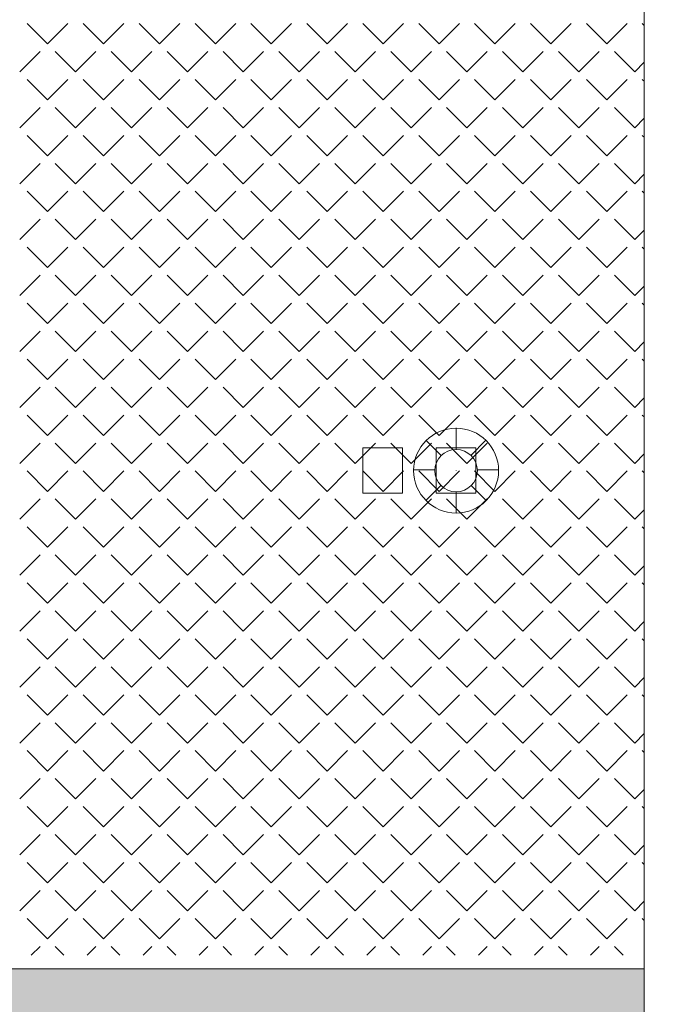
# Model space of a CAD drawing. Header units: millimetres. Extents: x -23540 to 53212, y -37964 to 41185.
# Tile 99 of 203: x -1790 to -1561, y -31238 to -30891. Entities that reach past the tile are written whole.
import ezdxf

# ---------------------------------------------------------------- set-up
doc = ezdxf.new("R2010")
doc.units = ezdxf.units.MM
doc.layers.get('0').update_dxf_attribs({"lineweight": 18})
for name, color, linetype, lineweight in [('PG_WIDOKOWE_CIENKIE', 1, 'Continuous', 18), ('PG_ŚCIANY_DZIAŁOWE', 3, 'Continuous', 18), ('PG_ŚCIANY_SŁUPY', 4, 'Continuous', 18)]:
    doc.layers.add(name, color=color, linetype=linetype, lineweight=lineweight)

msp = doc.modelspace()

# ---------------------------------------------------------------- hatches: boundary and pattern name
at = {"layer": 'PG_ŚCIANY_DZIAŁOWE', "true_color": 0x636466, "transparency": 33554610}
h = msp.add_hatch(color=251, dxfattribs=at)
h.dxf.hatch_style = 1
h.paths.add_polyline_path([(-2230.66, -30291.59), (-2225.66, -30291.59), (-2225.66, -30297.09), (-2230.66, -30297.09)])
h.paths.add_polyline_path([(-2237.41, -30196.09), (-2213.91, -30196.09), (-2213.91, -29863.09), (-2173.91, -29863.09), (-2173.91, -29849.09), (-2133.41, -29849.09), (-2133.41, -29791.84), (-2186.41, -29791.84), (-2186.41, -29662.84), (-2237.41, -29662.84)])
h.paths.add_polyline_path([(-2213.91, -30297.09), (-2225.66, -30297.09), (-2225.66, -30291.59), (-2230.66, -30291.59), (-2230.66, -30297.09), (-2237.41, -30297.09), (-2237.41, -31250.84), (-2042.28, -31250.84), (-2042.28, -31290.59), (-2022.41, -31290.59), (-2022.41, -31473.84), (-1737.41, -31473.84), (-1737.41, -31458.84), (-2007.41, -31458.84), (-2007.41, -31250.84), (-1619.41, -31250.84), (-1619.41, -31473.84), (-1580.41, -31473.84), (-1580.41, -31476.84), (-1450.35, -31476.84), (-1411.41, -31476.84), (-1374.48, -31446.84), (-1568.91, -31446.84), (-1568.91, -31225.84), (-2213.91, -31225.84), (-2213.91, -30665.09), (-2032.41, -30665.09), (-2032.41, -30643.59), (-2213.91, -30643.59), (-2213.91, -30461.09), (-2198.91, -30461.09), (-2198.91, -30418.59), (-2213.91, -30418.59)])

# ---------------------------------------------------------------- linework, layer by layer
at = {"color": 251, "true_color": 0x636466}
msp.add_line((-1568.91, -31446.84), (-1568.91, -30291.47), dxfattribs=at)
at = {"color": 251, "linetype": 'Continuous', "lineweight": 20, "true_color": 0x636466}
for p, q in [((-1779.75, -30899.1), (-1786.93, -30891.92)), ((-1779.75, -30899.1), (-1772.56, -30891.92)), ((-1759.99, -30899.1), (-1767.18, -30891.92)), ((-1759.99, -30899.1), (-1752.81, -30891.92)), ((-1740.23, -30899.1), (-1747.42, -30891.92)), ((-1740.23, -30899.1), (-1733.05, -30891.92)), ((-1720.48, -30899.1), (-1727.66, -30891.92)), ((-1720.48, -30899.1), (-1713.29, -30891.92)), ((-1700.72, -30899.1), (-1707.91, -30891.92)), ((-1700.72, -30899.1), (-1693.54, -30891.92)), ((-1680.97, -30899.1), (-1688.15, -30891.92)), ((-1680.97, -30899.1), (-1673.78, -30891.92)), ((-1661.21, -30899.1), (-1668.39, -30891.92)), ((-1661.21, -30899.1), (-1654.02, -30891.92)), ((-1641.45, -30899.1), (-1648.64, -30891.92)), ((-1641.45, -30899.1), (-1634.27, -30891.92)), ((-1621.7, -30899.1), (-1628.88, -30891.92)), ((-1621.7, -30899.1), (-1614.51, -30891.92)), ((-1601.94, -30899.1), (-1609.12, -30891.92)), ((-1601.94, -30899.1), (-1594.75, -30891.92)), ((-1582.18, -30899.1), (-1589.37, -30891.92)), ((-1582.18, -30899.1), (-1575, -30891.92)), ((-1568.95, -30892.58), (-1569.61, -30891.92)), ((-1789.63, -30908.98), (-1782.44, -30901.8)), ((-1769.87, -30908.98), (-1777.05, -30901.8)), ((-1769.87, -30908.98), (-1762.69, -30901.8)), ((-1750.11, -30908.98), (-1757.3, -30901.8)), ((-1750.11, -30908.98), (-1742.93, -30901.8)), ((-1730.36, -30908.98), (-1737.54, -30901.8)), ((-1730.36, -30908.98), (-1723.17, -30901.8)), ((-1710.6, -30908.98), (-1717.78, -30901.8)), ((-1710.6, -30908.98), (-1703.42, -30901.8)), ((-1690.84, -30908.98), (-1698.03, -30901.8)), ((-1690.84, -30908.98), (-1683.66, -30901.8)), ((-1671.09, -30908.98), (-1678.27, -30901.8)), ((-1671.09, -30908.98), (-1663.9, -30901.8)), ((-1651.33, -30908.98), (-1658.51, -30901.8)), ((-1651.33, -30908.98), (-1644.15, -30901.8)), ((-1631.57, -30908.98), (-1638.76, -30901.8)), ((-1631.57, -30908.98), (-1624.39, -30901.8)), ((-1611.82, -30908.98), (-1619, -30901.8)), ((-1611.82, -30908.98), (-1604.63, -30901.8)), ((-1592.06, -30908.98), (-1599.24, -30901.8)), ((-1592.06, -30908.98), (-1584.88, -30901.8)), ((-1572.3, -30908.98), (-1579.49, -30901.8)), ((-1572.3, -30908.98), (-1568.95, -30905.62)), ((-1779.75, -30918.86), (-1786.93, -30911.68)), ((-1779.75, -30918.86), (-1772.56, -30911.68)), ((-1759.99, -30918.86), (-1767.18, -30911.68)), ((-1759.99, -30918.86), (-1752.81, -30911.68)), ((-1740.23, -30918.86), (-1747.42, -30911.68)), ((-1740.23, -30918.86), (-1733.05, -30911.68)), ((-1720.48, -30918.86), (-1727.66, -30911.68)), ((-1720.48, -30918.86), (-1713.29, -30911.68)), ((-1700.72, -30918.86), (-1707.91, -30911.68)), ((-1700.72, -30918.86), (-1693.54, -30911.68)), ((-1680.97, -30918.86), (-1688.15, -30911.68)), ((-1680.97, -30918.86), (-1673.78, -30911.68)), ((-1661.21, -30918.86), (-1668.39, -30911.68)), ((-1661.21, -30918.86), (-1654.02, -30911.68)), ((-1641.45, -30918.86), (-1648.64, -30911.68)), ((-1641.45, -30918.86), (-1634.27, -30911.68)), ((-1621.7, -30918.86), (-1628.88, -30911.68)), ((-1621.7, -30918.86), (-1614.51, -30911.68)), ((-1601.94, -30918.86), (-1609.12, -30911.68)), ((-1601.94, -30918.86), (-1594.75, -30911.68)), ((-1582.18, -30918.86), (-1589.37, -30911.68)), ((-1582.18, -30918.86), (-1575, -30911.68)), ((-1568.95, -30912.34), (-1569.61, -30911.68)), ((-1789.63, -30928.74), (-1782.44, -30921.55)), ((-1769.87, -30928.74), (-1777.05, -30921.55)), ((-1769.87, -30928.74), (-1762.69, -30921.55)), ((-1750.11, -30928.74), (-1757.3, -30921.55)), ((-1750.11, -30928.74), (-1742.93, -30921.55)), ((-1730.36, -30928.74), (-1737.54, -30921.55)), ((-1730.36, -30928.74), (-1723.17, -30921.55)), ((-1710.6, -30928.74), (-1717.78, -30921.55)), ((-1710.6, -30928.74), (-1703.42, -30921.55)), ((-1690.84, -30928.74), (-1698.03, -30921.55)), ((-1690.84, -30928.74), (-1683.66, -30921.55)), ((-1671.09, -30928.74), (-1678.27, -30921.55)), ((-1671.09, -30928.74), (-1663.9, -30921.55)), ((-1651.33, -30928.74), (-1658.51, -30921.55)), ((-1651.33, -30928.74), (-1644.15, -30921.55)), ((-1631.57, -30928.74), (-1638.76, -30921.55)), ((-1631.57, -30928.74), (-1624.39, -30921.55)), ((-1611.82, -30928.74), (-1619, -30921.55)), ((-1611.82, -30928.74), (-1604.63, -30921.55)), ((-1592.06, -30928.74), (-1599.24, -30921.55)), ((-1592.06, -30928.74), (-1584.88, -30921.55)), ((-1572.3, -30928.74), (-1579.49, -30921.55)), ((-1572.3, -30928.74), (-1568.94, -30925.38)), ((-1779.75, -30938.62), (-1786.93, -30931.43)), ((-1779.75, -30938.62), (-1772.56, -30931.43)), ((-1759.99, -30938.62), (-1767.18, -30931.43)), ((-1759.99, -30938.62), (-1752.81, -30931.43)), ((-1740.23, -30938.62), (-1747.42, -30931.43)), ((-1740.23, -30938.62), (-1733.05, -30931.43)), ((-1720.48, -30938.62), (-1727.66, -30931.43)), ((-1720.48, -30938.62), (-1713.29, -30931.43)), ((-1700.72, -30938.62), (-1707.91, -30931.43)), ((-1700.72, -30938.62), (-1693.54, -30931.43)), ((-1680.97, -30938.62), (-1688.15, -30931.43)), ((-1680.97, -30938.62), (-1673.78, -30931.43)), ((-1661.21, -30938.62), (-1668.39, -30931.43)), ((-1661.21, -30938.62), (-1654.02, -30931.43)), ((-1641.45, -30938.62), (-1648.64, -30931.43)), ((-1641.45, -30938.62), (-1634.27, -30931.43)), ((-1621.7, -30938.62), (-1628.88, -30931.43)), ((-1621.7, -30938.62), (-1614.51, -30931.43)), ((-1601.94, -30938.62), (-1609.12, -30931.43)), ((-1601.94, -30938.62), (-1594.75, -30931.43)), ((-1582.18, -30938.62), (-1589.37, -30931.43)), ((-1582.18, -30938.62), (-1575, -30931.43)), ((-1568.94, -30932.1), (-1569.61, -30931.43)), ((-1789.63, -30948.49), (-1782.44, -30941.31)), ((-1769.87, -30948.49), (-1777.05, -30941.31)), ((-1769.87, -30948.49), (-1762.69, -30941.31)), ((-1750.11, -30948.49), (-1757.3, -30941.31)), ((-1750.11, -30948.49), (-1742.93, -30941.31)), ((-1730.36, -30948.49), (-1737.54, -30941.31)), ((-1730.36, -30948.49), (-1723.17, -30941.31)), ((-1710.6, -30948.49), (-1717.78, -30941.31)), ((-1710.6, -30948.49), (-1703.42, -30941.31)), ((-1690.84, -30948.49), (-1698.03, -30941.31)), ((-1690.84, -30948.49), (-1683.66, -30941.31)), ((-1671.09, -30948.49), (-1678.27, -30941.31)), ((-1671.09, -30948.49), (-1663.9, -30941.31)), ((-1651.33, -30948.49), (-1658.51, -30941.31)), ((-1651.33, -30948.49), (-1644.15, -30941.31)), ((-1631.57, -30948.49), (-1638.76, -30941.31)), ((-1631.57, -30948.49), (-1624.39, -30941.31)), ((-1611.82, -30948.49), (-1619, -30941.31)), ((-1611.82, -30948.49), (-1604.63, -30941.31)), ((-1592.06, -30948.49), (-1599.24, -30941.31)), ((-1592.06, -30948.49), (-1584.88, -30941.31)), ((-1572.3, -30948.49), (-1579.49, -30941.31)), ((-1572.3, -30948.49), (-1568.94, -30945.13)), ((-1779.75, -30958.37), (-1786.93, -30951.19)), ((-1779.75, -30958.37), (-1772.56, -30951.19)), ((-1759.99, -30958.37), (-1767.18, -30951.19)), ((-1759.99, -30958.37), (-1752.81, -30951.19)), ((-1740.23, -30958.37), (-1747.42, -30951.19)), ((-1740.23, -30958.37), (-1733.05, -30951.19)), ((-1720.48, -30958.37), (-1727.66, -30951.19)), ((-1720.48, -30958.37), (-1713.29, -30951.19)), ((-1700.72, -30958.37), (-1707.91, -30951.19)), ((-1700.72, -30958.37), (-1693.54, -30951.19)), ((-1680.97, -30958.37), (-1688.15, -30951.19)), ((-1680.97, -30958.37), (-1673.78, -30951.19)), ((-1661.21, -30958.37), (-1668.39, -30951.19)), ((-1661.21, -30958.37), (-1654.02, -30951.19)), ((-1641.45, -30958.37), (-1648.64, -30951.19)), ((-1641.45, -30958.37), (-1634.27, -30951.19)), ((-1621.7, -30958.37), (-1628.88, -30951.19)), ((-1621.7, -30958.37), (-1614.51, -30951.19)), ((-1601.94, -30958.37), (-1609.12, -30951.19)), ((-1601.94, -30958.37), (-1594.75, -30951.19)), ((-1582.18, -30958.37), (-1589.37, -30951.19)), ((-1582.18, -30958.37), (-1575, -30951.19)), ((-1568.94, -30951.86), (-1569.61, -30951.19)), ((-1789.63, -30968.25), (-1782.44, -30961.07)), ((-1769.87, -30968.25), (-1777.05, -30961.07)), ((-1769.87, -30968.25), (-1762.69, -30961.07)), ((-1750.11, -30968.25), (-1757.3, -30961.07)), ((-1750.11, -30968.25), (-1742.93, -30961.07)), ((-1730.36, -30968.25), (-1737.54, -30961.07)), ((-1730.36, -30968.25), (-1723.17, -30961.07)), ((-1710.6, -30968.25), (-1717.78, -30961.07)), ((-1710.6, -30968.25), (-1703.42, -30961.07)), ((-1690.84, -30968.25), (-1698.03, -30961.07)), ((-1690.84, -30968.25), (-1683.66, -30961.07)), ((-1671.09, -30968.25), (-1678.27, -30961.07)), ((-1671.09, -30968.25), (-1663.9, -30961.07)), ((-1651.33, -30968.25), (-1658.51, -30961.07)), ((-1651.33, -30968.25), (-1644.15, -30961.07)), ((-1631.57, -30968.25), (-1638.76, -30961.07)), ((-1631.57, -30968.25), (-1624.39, -30961.07)), ((-1611.82, -30968.25), (-1619, -30961.07)), ((-1611.82, -30968.25), (-1604.63, -30961.07)), ((-1592.06, -30968.25), (-1599.24, -30961.07)), ((-1592.06, -30968.25), (-1584.88, -30961.07)), ((-1572.3, -30968.25), (-1579.49, -30961.07)), ((-1572.3, -30968.25), (-1568.94, -30964.89)), ((-1779.75, -30978.13), (-1786.93, -30970.94)), ((-1779.75, -30978.13), (-1772.56, -30970.94)), ((-1759.99, -30978.13), (-1767.18, -30970.94)), ((-1759.99, -30978.13), (-1752.81, -30970.94)), ((-1740.23, -30978.13), (-1747.42, -30970.94)), ((-1740.23, -30978.13), (-1733.05, -30970.94)), ((-1720.48, -30978.13), (-1727.66, -30970.94)), ((-1720.48, -30978.13), (-1713.29, -30970.94)), ((-1700.72, -30978.13), (-1707.91, -30970.94)), ((-1700.72, -30978.13), (-1693.54, -30970.94)), ((-1680.97, -30978.13), (-1688.15, -30970.94)), ((-1680.97, -30978.13), (-1673.78, -30970.94)), ((-1661.21, -30978.13), (-1668.39, -30970.94)), ((-1661.21, -30978.13), (-1654.02, -30970.94)), ((-1641.45, -30978.13), (-1648.64, -30970.94)), ((-1641.45, -30978.13), (-1634.27, -30970.94)), ((-1621.7, -30978.13), (-1628.88, -30970.94)), ((-1621.7, -30978.13), (-1614.51, -30970.94)), ((-1601.94, -30978.13), (-1609.12, -30970.94)), ((-1601.94, -30978.13), (-1594.75, -30970.94)), ((-1582.18, -30978.13), (-1589.37, -30970.94)), ((-1582.18, -30978.13), (-1575, -30970.94)), ((-1568.94, -30971.62), (-1569.61, -30970.94)), ((-1789.63, -30988.01), (-1782.44, -30980.82)), ((-1769.87, -30988.01), (-1777.05, -30980.82)), ((-1769.87, -30988.01), (-1762.69, -30980.82)), ((-1750.11, -30988.01), (-1757.3, -30980.82)), ((-1750.11, -30988.01), (-1742.93, -30980.82)), ((-1730.36, -30988.01), (-1737.54, -30980.82)), ((-1730.36, -30988.01), (-1723.17, -30980.82)), ((-1710.6, -30988.01), (-1717.78, -30980.82)), ((-1710.6, -30988.01), (-1703.42, -30980.82)), ((-1690.84, -30988.01), (-1698.03, -30980.82)), ((-1690.84, -30988.01), (-1683.66, -30980.82)), ((-1671.09, -30988.01), (-1678.27, -30980.82)), ((-1671.09, -30988.01), (-1663.9, -30980.82)), ((-1651.33, -30988.01), (-1658.51, -30980.82)), ((-1651.33, -30988.01), (-1644.15, -30980.82)), ((-1631.57, -30988.01), (-1638.76, -30980.82)), ((-1631.57, -30988.01), (-1624.39, -30980.82)), ((-1611.82, -30988.01), (-1619, -30980.82)), ((-1611.82, -30988.01), (-1604.63, -30980.82)), ((-1592.06, -30988.01), (-1599.24, -30980.82)), ((-1592.06, -30988.01), (-1584.88, -30980.82)), ((-1572.3, -30988.01), (-1579.49, -30980.82)), ((-1572.3, -30988.01), (-1568.94, -30984.64)), ((-1779.75, -30997.89), (-1786.93, -30990.7)), ((-1779.75, -30997.89), (-1772.56, -30990.7)), ((-1759.99, -30997.89), (-1767.18, -30990.7)), ((-1759.99, -30997.89), (-1752.81, -30990.7)), ((-1740.23, -30997.89), (-1747.42, -30990.7)), ((-1740.23, -30997.89), (-1733.05, -30990.7)), ((-1720.48, -30997.89), (-1727.66, -30990.7)), ((-1720.48, -30997.89), (-1713.29, -30990.7)), ((-1700.72, -30997.89), (-1707.91, -30990.7)), ((-1700.72, -30997.89), (-1693.54, -30990.7)), ((-1680.97, -30997.89), (-1688.15, -30990.7)), ((-1680.97, -30997.89), (-1673.78, -30990.7)), ((-1661.21, -30997.89), (-1668.39, -30990.7)), ((-1661.21, -30997.89), (-1654.02, -30990.7)), ((-1641.45, -30997.89), (-1648.64, -30990.7)), ((-1641.45, -30997.89), (-1634.27, -30990.7)), ((-1621.7, -30997.89), (-1628.88, -30990.7)), ((-1621.7, -30997.89), (-1614.51, -30990.7)), ((-1601.94, -30997.89), (-1609.12, -30990.7)), ((-1601.94, -30997.89), (-1594.75, -30990.7)), ((-1582.18, -30997.89), (-1589.37, -30990.7)), ((-1582.18, -30997.89), (-1575, -30990.7)), ((-1568.94, -30991.38), (-1569.61, -30990.7)), ((-1789.63, -31007.76), (-1782.44, -31000.58)), ((-1769.87, -31007.76), (-1777.05, -31000.58)), ((-1769.87, -31007.76), (-1762.69, -31000.58)), ((-1750.11, -31007.76), (-1757.3, -31000.58)), ((-1750.11, -31007.76), (-1742.93, -31000.58)), ((-1730.36, -31007.76), (-1737.54, -31000.58)), ((-1730.36, -31007.76), (-1723.17, -31000.58)), ((-1710.6, -31007.76), (-1717.78, -31000.58)), ((-1710.6, -31007.76), (-1703.42, -31000.58)), ((-1690.84, -31007.76), (-1698.03, -31000.58)), ((-1690.84, -31007.76), (-1683.66, -31000.58)), ((-1671.09, -31007.76), (-1678.27, -31000.58)), ((-1671.09, -31007.76), (-1663.9, -31000.58)), ((-1651.33, -31007.76), (-1658.51, -31000.58)), ((-1651.33, -31007.76), (-1644.15, -31000.58)), ((-1631.57, -31007.76), (-1638.76, -31000.58)), ((-1631.57, -31007.76), (-1624.39, -31000.58)), ((-1611.82, -31007.76), (-1619, -31000.58)), ((-1611.82, -31007.76), (-1604.63, -31000.58)), ((-1592.06, -31007.76), (-1599.24, -31000.58)), ((-1592.06, -31007.76), (-1584.88, -31000.58)), ((-1572.3, -31007.76), (-1579.49, -31000.58)), ((-1572.3, -31007.76), (-1568.93, -31004.39)), ((-1779.75, -31017.64), (-1786.93, -31010.46)), ((-1779.75, -31017.64), (-1772.56, -31010.46)), ((-1759.99, -31017.64), (-1767.18, -31010.46)), ((-1759.99, -31017.64), (-1752.81, -31010.46)), ((-1740.23, -31017.64), (-1747.42, -31010.46)), ((-1740.23, -31017.64), (-1733.05, -31010.46)), ((-1720.48, -31017.64), (-1727.66, -31010.46)), ((-1720.48, -31017.64), (-1713.29, -31010.46)), ((-1700.72, -31017.64), (-1707.91, -31010.46)), ((-1700.72, -31017.64), (-1693.54, -31010.46)), ((-1680.97, -31017.64), (-1688.15, -31010.46)), ((-1680.97, -31017.64), (-1673.78, -31010.46)), ((-1661.21, -31017.64), (-1668.39, -31010.46)), ((-1661.21, -31017.64), (-1654.02, -31010.46)), ((-1641.45, -31017.64), (-1648.64, -31010.46)), ((-1641.45, -31017.64), (-1634.27, -31010.46)), ((-1621.7, -31017.64), (-1628.88, -31010.46)), ((-1621.7, -31017.64), (-1614.51, -31010.46)), ((-1601.94, -31017.64), (-1609.12, -31010.46)), ((-1601.94, -31017.64), (-1594.75, -31010.46)), ((-1582.18, -31017.64), (-1589.37, -31010.46)), ((-1582.18, -31017.64), (-1575, -31010.46)), ((-1568.93, -31011.14), (-1569.61, -31010.46)), ((-1789.63, -31027.52), (-1782.44, -31020.34)), ((-1769.87, -31027.52), (-1777.05, -31020.34)), ((-1769.87, -31027.52), (-1762.69, -31020.34)), ((-1750.11, -31027.52), (-1757.3, -31020.34)), ((-1750.11, -31027.52), (-1742.93, -31020.34)), ((-1730.36, -31027.52), (-1737.54, -31020.34)), ((-1730.36, -31027.52), (-1723.17, -31020.34)), ((-1710.6, -31027.52), (-1717.78, -31020.34)), ((-1710.6, -31027.52), (-1703.42, -31020.34)), ((-1690.84, -31027.52), (-1698.03, -31020.34)), ((-1690.84, -31027.52), (-1683.66, -31020.34)), ((-1671.09, -31027.52), (-1678.27, -31020.34)), ((-1671.09, -31027.52), (-1663.9, -31020.34)), ((-1651.33, -31027.52), (-1658.51, -31020.34)), ((-1651.33, -31027.52), (-1644.15, -31020.34)), ((-1631.57, -31027.52), (-1638.76, -31020.34)), ((-1631.57, -31027.52), (-1624.39, -31020.34)), ((-1611.82, -31027.52), (-1619, -31020.34)), ((-1611.82, -31027.52), (-1604.63, -31020.34)), ((-1592.06, -31027.52), (-1599.24, -31020.34)), ((-1592.06, -31027.52), (-1584.88, -31020.34)), ((-1572.3, -31027.52), (-1579.49, -31020.34)), ((-1572.3, -31027.52), (-1568.93, -31024.15)), ((-1779.75, -31037.4), (-1786.93, -31030.21)), ((-1779.75, -31037.4), (-1772.56, -31030.21)), ((-1759.99, -31037.4), (-1767.18, -31030.21)), ((-1759.99, -31037.4), (-1752.81, -31030.21)), ((-1740.23, -31037.4), (-1747.42, -31030.21)), ((-1740.23, -31037.4), (-1733.05, -31030.21)), ((-1720.48, -31037.4), (-1727.66, -31030.21)), ((-1720.48, -31037.4), (-1713.29, -31030.21)), ((-1700.72, -31037.4), (-1707.91, -31030.21)), ((-1700.72, -31037.4), (-1693.54, -31030.21)), ((-1680.97, -31037.4), (-1688.15, -31030.21)), ((-1680.97, -31037.4), (-1673.78, -31030.21)), ((-1661.21, -31037.4), (-1668.39, -31030.21)), ((-1661.21, -31037.4), (-1654.02, -31030.21)), ((-1641.45, -31037.4), (-1648.64, -31030.21)), ((-1641.45, -31037.4), (-1634.27, -31030.21)), ((-1621.7, -31037.4), (-1628.88, -31030.21)), ((-1621.7, -31037.4), (-1614.51, -31030.21)), ((-1601.94, -31037.4), (-1609.12, -31030.21)), ((-1601.94, -31037.4), (-1594.75, -31030.21)), ((-1582.18, -31037.4), (-1589.37, -31030.21)), ((-1582.18, -31037.4), (-1575, -31030.21)), ((-1568.93, -31030.89), (-1569.61, -31030.21)), ((-1789.63, -31047.28), (-1782.44, -31040.09)), ((-1769.87, -31047.28), (-1777.05, -31040.09)), ((-1769.87, -31047.28), (-1762.69, -31040.09)), ((-1750.11, -31047.28), (-1757.3, -31040.09)), ((-1750.11, -31047.28), (-1742.93, -31040.09)), ((-1730.36, -31047.28), (-1737.54, -31040.09)), ((-1730.36, -31047.28), (-1723.17, -31040.09)), ((-1710.6, -31047.28), (-1717.78, -31040.09)), ((-1710.6, -31047.28), (-1703.42, -31040.09)), ((-1690.84, -31047.28), (-1698.03, -31040.09)), ((-1690.84, -31047.28), (-1683.66, -31040.09)), ((-1671.09, -31047.28), (-1678.27, -31040.09)), ((-1671.09, -31047.28), (-1663.9, -31040.09)), ((-1651.33, -31047.28), (-1658.51, -31040.09)), ((-1651.33, -31047.28), (-1644.15, -31040.09)), ((-1631.57, -31047.28), (-1638.76, -31040.09)), ((-1631.57, -31047.28), (-1624.39, -31040.09)), ((-1611.82, -31047.28), (-1619, -31040.09)), ((-1611.82, -31047.28), (-1604.63, -31040.09)), ((-1592.06, -31047.28), (-1599.24, -31040.09)), ((-1592.06, -31047.28), (-1584.88, -31040.09)), ((-1572.3, -31047.28), (-1579.49, -31040.09)), ((-1572.3, -31047.28), (-1568.93, -31043.9)), ((-1779.75, -31057.16), (-1786.93, -31049.97)), ((-1779.75, -31057.16), (-1772.56, -31049.97)), ((-1759.99, -31057.16), (-1767.18, -31049.97)), ((-1759.99, -31057.16), (-1752.81, -31049.97)), ((-1740.23, -31057.16), (-1747.42, -31049.97)), ((-1740.23, -31057.16), (-1733.05, -31049.97)), ((-1720.48, -31057.16), (-1727.66, -31049.97)), ((-1720.48, -31057.16), (-1713.29, -31049.97)), ((-1700.72, -31057.16), (-1707.91, -31049.97)), ((-1700.72, -31057.16), (-1693.54, -31049.97)), ((-1680.97, -31057.16), (-1688.15, -31049.97)), ((-1680.97, -31057.16), (-1673.78, -31049.97)), ((-1661.21, -31057.16), (-1668.39, -31049.97)), ((-1661.21, -31057.16), (-1654.02, -31049.97)), ((-1641.45, -31057.16), (-1648.64, -31049.97)), ((-1641.45, -31057.16), (-1634.27, -31049.97)), ((-1621.7, -31057.16), (-1628.88, -31049.97)), ((-1621.7, -31057.16), (-1614.51, -31049.97)), ((-1601.94, -31057.16), (-1609.12, -31049.97)), ((-1601.94, -31057.16), (-1594.75, -31049.97)), ((-1582.18, -31057.16), (-1589.37, -31049.97)), ((-1582.18, -31057.16), (-1575, -31049.97)), ((-1568.93, -31050.65), (-1569.61, -31049.97)), ((-1789.63, -31067.03), (-1782.44, -31059.85)), ((-1769.87, -31067.03), (-1777.05, -31059.85)), ((-1769.87, -31067.03), (-1762.69, -31059.85)), ((-1750.11, -31067.03), (-1757.3, -31059.85)), ((-1750.11, -31067.03), (-1742.93, -31059.85)), ((-1730.36, -31067.03), (-1737.54, -31059.85)), ((-1730.36, -31067.03), (-1723.17, -31059.85)), ((-1710.6, -31067.03), (-1717.78, -31059.85)), ((-1710.6, -31067.03), (-1703.42, -31059.85)), ((-1690.84, -31067.03), (-1698.03, -31059.85)), ((-1690.84, -31067.03), (-1683.66, -31059.85)), ((-1671.09, -31067.03), (-1678.27, -31059.85)), ((-1671.09, -31067.03), (-1663.9, -31059.85)), ((-1651.33, -31067.03), (-1658.51, -31059.85)), ((-1651.33, -31067.03), (-1644.15, -31059.85)), ((-1631.57, -31067.03), (-1638.76, -31059.85)), ((-1631.57, -31067.03), (-1624.39, -31059.85)), ((-1611.82, -31067.03), (-1619, -31059.85)), ((-1611.82, -31067.03), (-1604.63, -31059.85)), ((-1592.06, -31067.03), (-1599.24, -31059.85)), ((-1592.06, -31067.03), (-1584.88, -31059.85)), ((-1572.3, -31067.03), (-1579.49, -31059.85)), ((-1572.3, -31067.03), (-1568.93, -31063.66)), ((-1779.75, -31076.91), (-1786.93, -31069.73)), ((-1779.75, -31076.91), (-1772.56, -31069.73)), ((-1759.99, -31076.91), (-1767.18, -31069.73)), ((-1759.99, -31076.91), (-1752.81, -31069.73)), ((-1740.23, -31076.91), (-1747.42, -31069.73)), ((-1740.23, -31076.91), (-1733.05, -31069.73)), ((-1720.48, -31076.91), (-1727.66, -31069.73)), ((-1720.48, -31076.91), (-1713.29, -31069.73)), ((-1700.72, -31076.91), (-1707.91, -31069.73)), ((-1700.72, -31076.91), (-1693.54, -31069.73)), ((-1680.97, -31076.91), (-1688.15, -31069.73)), ((-1680.97, -31076.91), (-1673.78, -31069.73)), ((-1661.21, -31076.91), (-1668.39, -31069.73)), ((-1661.21, -31076.91), (-1654.02, -31069.73)), ((-1641.45, -31076.91), (-1648.64, -31069.73)), ((-1641.45, -31076.91), (-1634.27, -31069.73)), ((-1621.7, -31076.91), (-1628.88, -31069.73)), ((-1621.7, -31076.91), (-1614.51, -31069.73)), ((-1601.94, -31076.91), (-1609.12, -31069.73)), ((-1601.94, -31076.91), (-1594.75, -31069.73)), ((-1582.18, -31076.91), (-1589.37, -31069.73)), ((-1582.18, -31076.91), (-1575, -31069.73)), ((-1568.92, -31070.41), (-1569.61, -31069.73)), ((-1789.63, -31086.79), (-1782.44, -31079.61)), ((-1769.87, -31086.79), (-1777.05, -31079.61)), ((-1769.87, -31086.79), (-1762.69, -31079.61)), ((-1750.11, -31086.79), (-1757.3, -31079.61)), ((-1750.11, -31086.79), (-1742.93, -31079.61)), ((-1730.36, -31086.79), (-1737.54, -31079.61)), ((-1730.36, -31086.79), (-1723.17, -31079.61)), ((-1710.6, -31086.79), (-1717.78, -31079.61)), ((-1710.6, -31086.79), (-1703.42, -31079.61)), ((-1690.84, -31086.79), (-1698.03, -31079.61)), ((-1690.84, -31086.79), (-1683.66, -31079.61)), ((-1671.09, -31086.79), (-1678.27, -31079.61)), ((-1671.09, -31086.79), (-1663.9, -31079.61)), ((-1651.33, -31086.79), (-1658.51, -31079.61)), ((-1651.33, -31086.79), (-1644.15, -31079.61)), ((-1631.57, -31086.79), (-1638.76, -31079.61)), ((-1631.57, -31086.79), (-1624.39, -31079.61)), ((-1611.82, -31086.79), (-1619, -31079.61)), ((-1611.82, -31086.79), (-1604.63, -31079.61)), ((-1592.06, -31086.79), (-1599.24, -31079.61)), ((-1592.06, -31086.79), (-1584.88, -31079.61)), ((-1572.3, -31086.79), (-1579.49, -31079.61)), ((-1572.3, -31086.79), (-1568.92, -31083.41)), ((-1779.75, -31096.67), (-1786.93, -31089.48)), ((-1779.75, -31096.67), (-1772.56, -31089.48)), ((-1759.99, -31096.67), (-1767.18, -31089.48)), ((-1759.99, -31096.67), (-1752.81, -31089.48)), ((-1740.23, -31096.67), (-1747.42, -31089.48)), ((-1740.23, -31096.67), (-1733.05, -31089.48)), ((-1720.48, -31096.67), (-1727.66, -31089.48)), ((-1720.48, -31096.67), (-1713.29, -31089.48)), ((-1700.72, -31096.67), (-1707.91, -31089.48)), ((-1700.72, -31096.67), (-1693.54, -31089.48)), ((-1680.97, -31096.67), (-1688.15, -31089.48)), ((-1680.97, -31096.67), (-1673.78, -31089.48)), ((-1661.21, -31096.67), (-1668.39, -31089.48)), ((-1661.21, -31096.67), (-1654.02, -31089.48)), ((-1641.45, -31096.67), (-1648.64, -31089.48)), ((-1641.45, -31096.67), (-1634.27, -31089.48)), ((-1621.7, -31096.67), (-1628.88, -31089.48)), ((-1621.7, -31096.67), (-1614.51, -31089.48)), ((-1601.94, -31096.67), (-1609.12, -31089.48)), ((-1601.94, -31096.67), (-1594.75, -31089.48)), ((-1582.18, -31096.67), (-1589.37, -31089.48)), ((-1582.18, -31096.67), (-1575, -31089.48)), ((-1568.92, -31090.17), (-1569.61, -31089.48)), ((-1789.63, -31106.55), (-1782.44, -31099.36)), ((-1769.87, -31106.55), (-1777.05, -31099.36)), ((-1769.87, -31106.55), (-1762.69, -31099.36)), ((-1750.11, -31106.55), (-1757.3, -31099.36)), ((-1750.11, -31106.55), (-1742.93, -31099.36)), ((-1730.36, -31106.55), (-1737.54, -31099.36)), ((-1730.36, -31106.55), (-1723.17, -31099.36)), ((-1710.6, -31106.55), (-1717.78, -31099.36)), ((-1710.6, -31106.55), (-1703.42, -31099.36)), ((-1690.84, -31106.55), (-1698.03, -31099.36)), ((-1690.84, -31106.55), (-1683.66, -31099.36)), ((-1671.09, -31106.55), (-1678.27, -31099.36)), ((-1671.09, -31106.55), (-1663.9, -31099.36)), ((-1651.33, -31106.55), (-1658.51, -31099.36)), ((-1651.33, -31106.55), (-1644.15, -31099.36)), ((-1631.57, -31106.55), (-1638.76, -31099.36)), ((-1631.57, -31106.55), (-1624.39, -31099.36)), ((-1611.82, -31106.55), (-1619, -31099.36)), ((-1611.82, -31106.55), (-1604.63, -31099.36)), ((-1592.06, -31106.55), (-1599.24, -31099.36)), ((-1592.06, -31106.55), (-1584.88, -31099.36)), ((-1572.3, -31106.55), (-1579.49, -31099.36)), ((-1572.3, -31106.55), (-1568.92, -31103.16)), ((-1779.75, -31116.42), (-1786.93, -31109.24)), ((-1779.75, -31116.42), (-1772.56, -31109.24)), ((-1759.99, -31116.42), (-1767.18, -31109.24)), ((-1759.99, -31116.42), (-1752.81, -31109.24)), ((-1740.23, -31116.42), (-1747.42, -31109.24)), ((-1740.23, -31116.42), (-1733.05, -31109.24)), ((-1720.48, -31116.42), (-1727.66, -31109.24)), ((-1720.48, -31116.42), (-1713.29, -31109.24)), ((-1700.72, -31116.42), (-1707.91, -31109.24)), ((-1700.72, -31116.42), (-1693.54, -31109.24)), ((-1680.97, -31116.42), (-1688.15, -31109.24)), ((-1680.97, -31116.42), (-1673.78, -31109.24)), ((-1661.21, -31116.42), (-1668.39, -31109.24)), ((-1661.21, -31116.42), (-1654.02, -31109.24)), ((-1641.45, -31116.42), (-1648.64, -31109.24)), ((-1641.45, -31116.42), (-1634.27, -31109.24)), ((-1621.7, -31116.42), (-1628.88, -31109.24)), ((-1621.7, -31116.42), (-1614.51, -31109.24)), ((-1601.94, -31116.42), (-1609.12, -31109.24)), ((-1601.94, -31116.42), (-1594.75, -31109.24)), ((-1582.18, -31116.42), (-1589.37, -31109.24)), ((-1582.18, -31116.42), (-1575, -31109.24)), ((-1568.92, -31109.93), (-1569.61, -31109.24)), ((-1789.63, -31126.3), (-1782.44, -31119.12)), ((-1769.87, -31126.3), (-1777.05, -31119.12)), ((-1769.87, -31126.3), (-1762.69, -31119.12)), ((-1750.11, -31126.3), (-1757.3, -31119.12)), ((-1750.11, -31126.3), (-1742.93, -31119.12)), ((-1730.36, -31126.3), (-1737.54, -31119.12)), ((-1730.36, -31126.3), (-1723.17, -31119.12)), ((-1710.6, -31126.3), (-1717.78, -31119.12)), ((-1710.6, -31126.3), (-1703.42, -31119.12)), ((-1690.84, -31126.3), (-1698.03, -31119.12)), ((-1690.84, -31126.3), (-1683.66, -31119.12)), ((-1671.09, -31126.3), (-1678.27, -31119.12)), ((-1671.09, -31126.3), (-1663.9, -31119.12)), ((-1651.33, -31126.3), (-1658.51, -31119.12)), ((-1651.33, -31126.3), (-1644.15, -31119.12)), ((-1631.57, -31126.3), (-1638.76, -31119.12)), ((-1631.57, -31126.3), (-1624.39, -31119.12)), ((-1611.82, -31126.3), (-1619, -31119.12)), ((-1611.82, -31126.3), (-1604.63, -31119.12)), ((-1592.06, -31126.3), (-1599.24, -31119.12)), ((-1592.06, -31126.3), (-1584.88, -31119.12)), ((-1572.3, -31126.3), (-1579.49, -31119.12)), ((-1572.3, -31126.3), (-1568.92, -31122.92)), ((-1779.75, -31136.18), (-1786.93, -31129)), ((-1779.75, -31136.18), (-1772.56, -31129)), ((-1759.99, -31136.18), (-1767.18, -31129)), ((-1759.99, -31136.18), (-1752.81, -31129)), ((-1740.23, -31136.18), (-1747.42, -31129)), ((-1740.23, -31136.18), (-1733.05, -31129)), ((-1720.48, -31136.18), (-1727.66, -31129)), ((-1720.48, -31136.18), (-1713.29, -31129)), ((-1700.72, -31136.18), (-1707.91, -31129)), ((-1700.72, -31136.18), (-1693.54, -31129)), ((-1680.97, -31136.18), (-1688.15, -31129)), ((-1680.97, -31136.18), (-1673.78, -31129)), ((-1661.21, -31136.18), (-1668.39, -31129)), ((-1661.21, -31136.18), (-1654.02, -31129)), ((-1641.45, -31136.18), (-1648.64, -31129)), ((-1641.45, -31136.18), (-1634.27, -31129)), ((-1621.7, -31136.18), (-1628.88, -31129)), ((-1621.7, -31136.18), (-1614.51, -31129)), ((-1601.94, -31136.18), (-1609.12, -31129)), ((-1601.94, -31136.18), (-1594.75, -31129)), ((-1582.18, -31136.18), (-1589.37, -31129)), ((-1582.18, -31136.18), (-1575, -31129)), ((-1568.92, -31129.69), (-1569.61, -31129)), ((-1789.63, -31146.06), (-1782.44, -31138.88)), ((-1769.87, -31146.06), (-1777.05, -31138.88)), ((-1769.87, -31146.06), (-1762.69, -31138.88)), ((-1750.11, -31146.06), (-1757.3, -31138.88)), ((-1750.11, -31146.06), (-1742.93, -31138.88)), ((-1730.36, -31146.06), (-1737.54, -31138.88)), ((-1730.36, -31146.06), (-1723.17, -31138.88)), ((-1710.6, -31146.06), (-1717.78, -31138.88)), ((-1710.6, -31146.06), (-1703.42, -31138.88)), ((-1690.84, -31146.06), (-1698.03, -31138.88)), ((-1690.84, -31146.06), (-1683.66, -31138.88)), ((-1671.09, -31146.06), (-1678.27, -31138.88)), ((-1671.09, -31146.06), (-1663.9, -31138.88)), ((-1651.33, -31146.06), (-1658.51, -31138.88)), ((-1651.33, -31146.06), (-1644.15, -31138.88)), ((-1631.57, -31146.06), (-1638.76, -31138.88)), ((-1631.57, -31146.06), (-1624.39, -31138.88)), ((-1611.82, -31146.06), (-1619, -31138.88)), ((-1611.82, -31146.06), (-1604.63, -31138.88)), ((-1592.06, -31146.06), (-1599.24, -31138.88)), ((-1592.06, -31146.06), (-1584.88, -31138.88)), ((-1572.3, -31146.06), (-1579.49, -31138.88)), ((-1572.3, -31146.06), (-1568.92, -31142.67)), ((-1779.75, -31155.94), (-1786.93, -31148.75)), ((-1779.75, -31155.94), (-1772.56, -31148.75)), ((-1759.99, -31155.94), (-1767.18, -31148.75)), ((-1759.99, -31155.94), (-1752.81, -31148.75)), ((-1740.23, -31155.94), (-1747.42, -31148.75)), ((-1740.23, -31155.94), (-1733.05, -31148.75)), ((-1720.48, -31155.94), (-1727.66, -31148.75)), ((-1720.48, -31155.94), (-1713.29, -31148.75)), ((-1700.72, -31155.94), (-1707.91, -31148.75)), ((-1700.72, -31155.94), (-1693.54, -31148.75)), ((-1680.97, -31155.94), (-1688.15, -31148.75)), ((-1680.97, -31155.94), (-1673.78, -31148.75)), ((-1661.21, -31155.94), (-1668.39, -31148.75)), ((-1661.21, -31155.94), (-1654.02, -31148.75)), ((-1641.45, -31155.94), (-1648.64, -31148.75)), ((-1641.45, -31155.94), (-1634.27, -31148.75)), ((-1621.7, -31155.94), (-1628.88, -31148.75)), ((-1621.7, -31155.94), (-1614.51, -31148.75)), ((-1601.94, -31155.94), (-1609.12, -31148.75)), ((-1601.94, -31155.94), (-1594.75, -31148.75)), ((-1582.18, -31155.94), (-1589.37, -31148.75)), ((-1582.18, -31155.94), (-1575, -31148.75)), ((-1568.91, -31149.45), (-1569.61, -31148.75)), ((-1789.63, -31165.82), (-1782.44, -31158.63)), ((-1769.87, -31165.82), (-1777.05, -31158.63)), ((-1769.87, -31165.82), (-1762.69, -31158.63)), ((-1750.11, -31165.82), (-1757.3, -31158.63)), ((-1750.11, -31165.82), (-1742.93, -31158.63)), ((-1730.36, -31165.82), (-1737.54, -31158.63)), ((-1730.36, -31165.82), (-1723.17, -31158.63)), ((-1710.6, -31165.82), (-1717.78, -31158.63)), ((-1710.6, -31165.82), (-1703.42, -31158.63)), ((-1690.84, -31165.82), (-1698.03, -31158.63)), ((-1690.84, -31165.82), (-1683.66, -31158.63)), ((-1671.09, -31165.82), (-1678.27, -31158.63)), ((-1671.09, -31165.82), (-1663.9, -31158.63)), ((-1651.33, -31165.82), (-1658.51, -31158.63)), ((-1651.33, -31165.82), (-1644.15, -31158.63)), ((-1631.57, -31165.82), (-1638.76, -31158.63)), ((-1631.57, -31165.82), (-1624.39, -31158.63)), ((-1611.82, -31165.82), (-1619, -31158.63)), ((-1611.82, -31165.82), (-1604.63, -31158.63)), ((-1592.06, -31165.82), (-1599.24, -31158.63)), ((-1592.06, -31165.82), (-1584.88, -31158.63)), ((-1572.3, -31165.82), (-1579.49, -31158.63)), ((-1572.3, -31165.82), (-1568.91, -31162.43)), ((-1779.75, -31175.69), (-1786.93, -31168.51)), ((-1779.75, -31175.69), (-1772.56, -31168.51)), ((-1759.99, -31175.69), (-1767.18, -31168.51)), ((-1759.99, -31175.69), (-1752.81, -31168.51)), ((-1740.23, -31175.69), (-1747.42, -31168.51)), ((-1740.23, -31175.69), (-1733.05, -31168.51)), ((-1720.48, -31175.69), (-1727.66, -31168.51)), ((-1720.48, -31175.69), (-1713.29, -31168.51)), ((-1700.72, -31175.69), (-1707.91, -31168.51)), ((-1700.72, -31175.69), (-1693.54, -31168.51)), ((-1680.97, -31175.69), (-1688.15, -31168.51)), ((-1680.97, -31175.69), (-1673.78, -31168.51)), ((-1661.21, -31175.69), (-1668.39, -31168.51)), ((-1661.21, -31175.69), (-1654.02, -31168.51)), ((-1641.45, -31175.69), (-1648.64, -31168.51)), ((-1641.45, -31175.69), (-1634.27, -31168.51)), ((-1621.7, -31175.69), (-1628.88, -31168.51)), ((-1621.7, -31175.69), (-1614.51, -31168.51)), ((-1601.94, -31175.69), (-1609.12, -31168.51)), ((-1601.94, -31175.69), (-1594.75, -31168.51)), ((-1582.18, -31175.69), (-1589.37, -31168.51)), ((-1582.18, -31175.69), (-1575, -31168.51)), ((-1568.91, -31169.21), (-1569.61, -31168.51)), ((-1789.63, -31185.57), (-1782.44, -31178.39)), ((-1769.87, -31185.57), (-1777.05, -31178.39)), ((-1769.87, -31185.57), (-1762.69, -31178.39)), ((-1750.11, -31185.57), (-1757.3, -31178.39)), ((-1750.11, -31185.57), (-1742.93, -31178.39)), ((-1730.36, -31185.57), (-1737.54, -31178.39)), ((-1730.36, -31185.57), (-1723.17, -31178.39)), ((-1710.6, -31185.57), (-1717.78, -31178.39)), ((-1710.6, -31185.57), (-1703.42, -31178.39)), ((-1690.84, -31185.57), (-1698.03, -31178.39)), ((-1690.84, -31185.57), (-1683.66, -31178.39)), ((-1671.09, -31185.57), (-1678.27, -31178.39)), ((-1671.09, -31185.57), (-1663.9, -31178.39)), ((-1651.33, -31185.57), (-1658.51, -31178.39)), ((-1651.33, -31185.57), (-1644.15, -31178.39)), ((-1631.57, -31185.57), (-1638.76, -31178.39)), ((-1631.57, -31185.57), (-1624.39, -31178.39)), ((-1611.82, -31185.57), (-1619, -31178.39)), ((-1611.82, -31185.57), (-1604.63, -31178.39)), ((-1592.06, -31185.57), (-1599.24, -31178.39)), ((-1592.06, -31185.57), (-1584.88, -31178.39)), ((-1572.3, -31185.57), (-1579.49, -31178.39)), ((-1572.3, -31185.57), (-1568.91, -31182.18)), ((-1779.75, -31195.45), (-1786.93, -31188.27)), ((-1779.75, -31195.45), (-1772.56, -31188.27)), ((-1759.99, -31195.45), (-1767.18, -31188.27)), ((-1759.99, -31195.45), (-1752.81, -31188.27)), ((-1740.23, -31195.45), (-1747.42, -31188.27)), ((-1740.23, -31195.45), (-1733.05, -31188.27)), ((-1720.48, -31195.45), (-1727.66, -31188.27)), ((-1720.48, -31195.45), (-1713.29, -31188.27)), ((-1700.72, -31195.45), (-1707.91, -31188.27)), ((-1700.72, -31195.45), (-1693.54, -31188.27)), ((-1680.97, -31195.45), (-1688.15, -31188.27)), ((-1680.97, -31195.45), (-1673.78, -31188.27)), ((-1661.21, -31195.45), (-1668.39, -31188.27)), ((-1661.21, -31195.45), (-1654.02, -31188.27)), ((-1641.45, -31195.45), (-1648.64, -31188.27)), ((-1641.45, -31195.45), (-1634.27, -31188.27)), ((-1621.7, -31195.45), (-1628.88, -31188.27)), ((-1621.7, -31195.45), (-1614.51, -31188.27)), ((-1601.94, -31195.45), (-1609.12, -31188.27)), ((-1601.94, -31195.45), (-1594.75, -31188.27)), ((-1582.18, -31195.45), (-1589.37, -31188.27)), ((-1582.18, -31195.45), (-1575, -31188.27)), ((-1568.91, -31188.97), (-1569.61, -31188.27)), ((-1789.63, -31205.33), (-1782.44, -31198.15)), ((-1769.87, -31205.33), (-1777.05, -31198.15)), ((-1769.87, -31205.33), (-1762.69, -31198.15)), ((-1750.11, -31205.33), (-1757.3, -31198.15)), ((-1750.11, -31205.33), (-1742.93, -31198.15)), ((-1730.36, -31205.33), (-1737.54, -31198.15)), ((-1730.36, -31205.33), (-1723.17, -31198.15)), ((-1710.6, -31205.33), (-1717.78, -31198.15)), ((-1710.6, -31205.33), (-1703.42, -31198.15)), ((-1690.84, -31205.33), (-1698.03, -31198.15)), ((-1690.84, -31205.33), (-1683.66, -31198.15)), ((-1671.09, -31205.33), (-1678.27, -31198.15)), ((-1671.09, -31205.33), (-1663.9, -31198.15)), ((-1651.33, -31205.33), (-1658.51, -31198.15)), ((-1651.33, -31205.33), (-1644.15, -31198.15)), ((-1631.57, -31205.33), (-1638.76, -31198.15)), ((-1631.57, -31205.33), (-1624.39, -31198.15)), ((-1611.82, -31205.33), (-1619, -31198.15)), ((-1611.82, -31205.33), (-1604.63, -31198.15)), ((-1592.06, -31205.33), (-1599.24, -31198.15)), ((-1592.06, -31205.33), (-1584.88, -31198.15)), ((-1572.3, -31205.33), (-1579.49, -31198.15)), ((-1572.3, -31205.33), (-1568.91, -31201.93)), ((-1779.75, -31215.21), (-1786.93, -31208.02)), ((-1779.75, -31215.21), (-1772.56, -31208.02)), ((-1759.99, -31215.21), (-1767.18, -31208.02)), ((-1759.99, -31215.21), (-1752.81, -31208.02)), ((-1740.23, -31215.21), (-1747.42, -31208.02)), ((-1740.23, -31215.21), (-1733.05, -31208.02)), ((-1720.48, -31215.21), (-1727.66, -31208.02)), ((-1720.48, -31215.21), (-1713.29, -31208.02)), ((-1700.72, -31215.21), (-1707.91, -31208.02)), ((-1700.72, -31215.21), (-1693.54, -31208.02)), ((-1680.97, -31215.21), (-1688.15, -31208.02)), ((-1680.97, -31215.21), (-1673.78, -31208.02)), ((-1661.21, -31215.21), (-1668.39, -31208.02)), ((-1661.21, -31215.21), (-1654.02, -31208.02)), ((-1641.45, -31215.21), (-1648.64, -31208.02)), ((-1641.45, -31215.21), (-1634.27, -31208.02)), ((-1621.7, -31215.21), (-1628.88, -31208.02)), ((-1621.7, -31215.21), (-1614.51, -31208.02)), ((-1601.94, -31215.21), (-1609.12, -31208.02)), ((-1601.94, -31215.21), (-1594.75, -31208.02)), ((-1582.18, -31215.21), (-1589.37, -31208.02)), ((-1582.18, -31215.21), (-1575, -31208.02)), ((-1568.91, -31208.73), (-1569.61, -31208.02)), ((-1785.51, -31220.97), (-1782.44, -31217.9)), ((-1773.99, -31220.97), (-1777.05, -31217.9)), ((-1765.75, -31220.97), (-1762.69, -31217.9)), ((-1754.23, -31220.97), (-1757.3, -31217.9)), ((-1746, -31220.97), (-1742.93, -31217.9)), ((-1734.47, -31220.97), (-1737.54, -31217.9)), ((-1726.24, -31220.97), (-1723.17, -31217.9)), ((-1714.72, -31220.97), (-1717.78, -31217.9)), ((-1706.48, -31220.97), (-1703.42, -31217.9)), ((-1694.96, -31220.97), (-1698.03, -31217.9)), ((-1686.73, -31220.97), (-1683.66, -31217.9)), ((-1675.2, -31220.97), (-1678.27, -31217.9)), ((-1666.97, -31220.97), (-1663.9, -31217.9)), ((-1655.45, -31220.97), (-1658.51, -31217.9)), ((-1647.21, -31220.97), (-1644.15, -31217.9)), ((-1635.69, -31220.97), (-1638.76, -31217.9)), ((-1627.46, -31220.97), (-1624.39, -31217.9)), ((-1615.93, -31220.97), (-1619, -31217.9)), ((-1607.7, -31220.97), (-1604.63, -31217.9)), ((-1596.18, -31220.97), (-1599.24, -31217.9)), ((-1587.94, -31220.97), (-1584.88, -31217.9)), ((-1576.42, -31220.97), (-1579.49, -31217.9))]:
    msp.add_line(p, q, dxfattribs=at)
at = {"layer": 'PG_WIDOKOWE_CIENKIE', "color": 251, "true_color": 0x636466}
for p, q in [((-1668.41, -31041.84), (-1654.41, -31041.84)), ((-1668.41, -31057.84), (-1668.41, -31041.84)), ((-1654.41, -31041.84), (-1654.41, -31057.84)), ((-1642.41, -31041.84), (-1628.41, -31041.84)), ((-1642.41, -31057.84), (-1642.41, -31041.84)), ((-1628.41, -31041.84), (-1628.41, -31057.84)), ((-1654.41, -31057.84), (-1668.41, -31057.84)), ((-1628.41, -31057.84), (-1642.41, -31057.84))]:
    msp.add_line(p, q, dxfattribs=at)
at = {"layer": 'PG_ŚCIANY_DZIAŁOWE', "color": 251, "true_color": 0x636466}
msp.add_line((-1568.91, -31225.84), (-2213.91, -31225.84), dxfattribs=at)
at = {"layer": 'PG_ŚCIANY_SŁUPY', "color": 251, "true_color": 0x636466}
for p, q in [((-1635.41, -31042.21), (-1635.41, -31034.71)), ((-1640.71, -31044.53), (-1646.01, -31039.23)), ((-1630.2, -31044.44), (-1624.89, -31039.14)), ((-1642.9, -31049.57), (-1650.4, -31049.57)), ((-1635.41, -31049.84), (-1635.41, -31049.71)), ((-1627.91, -31049.57), (-1620.41, -31049.57)), ((-1640.8, -31055.05), (-1646.1, -31060.35)), ((-1630.1, -31055.14), (-1624.8, -31060.44)), ((-1635.41, -31057.21), (-1635.41, -31064.71))]:
    msp.add_line(p, q, dxfattribs=at)
for radius in [15, 7.5]:
    msp.add_circle((-1635.41, -31049.84), radius, dxfattribs=at)

doc.saveas('drawing.dxf')
